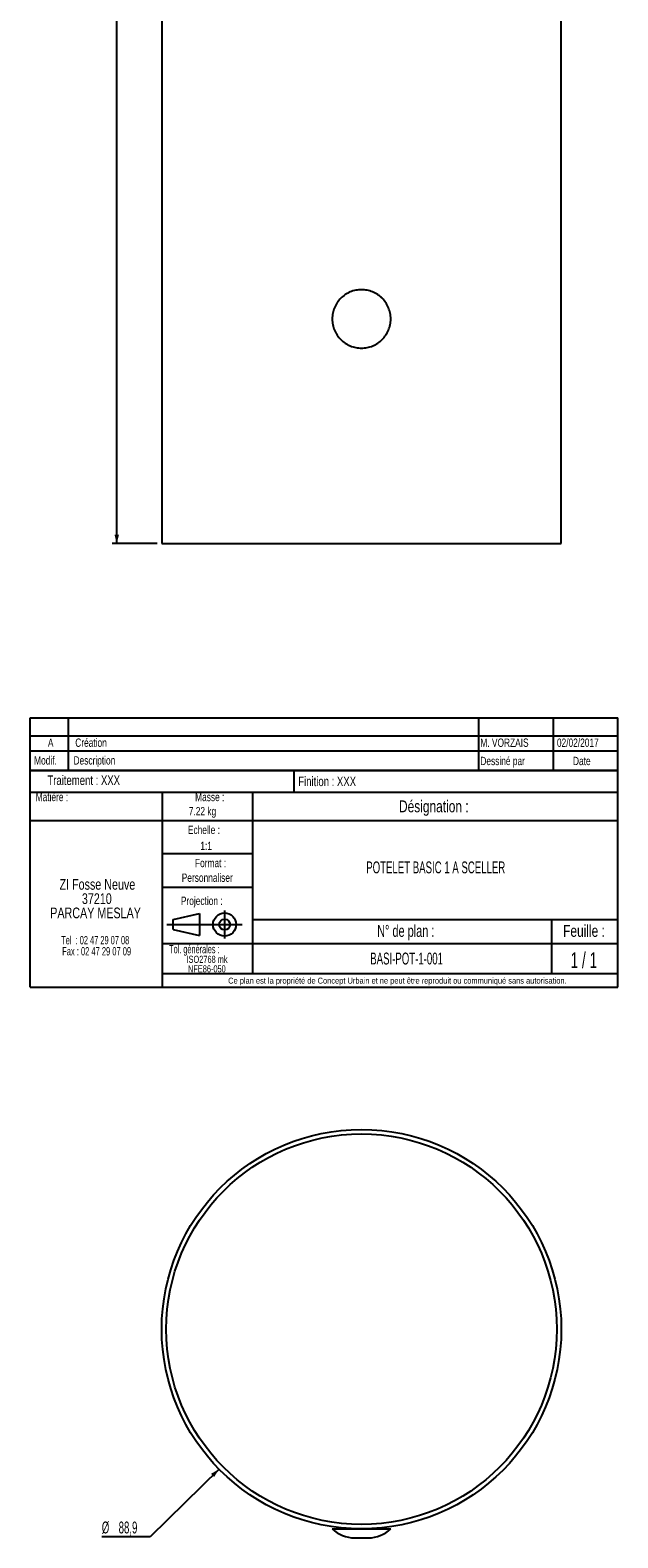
# Model space of a CAD drawing. Header units: millimetres. Extents: x 27 to 158, y 27 to 1369.
# Tile 1 of 3: x 27 to 158, y 27 to 363. Entities that reach past the tile are written whole.
import ezdxf

# ---------------------------------------------------------------- set-up
doc = ezdxf.new("R2010")
doc.units = ezdxf.units.MM
doc.layers.add('FORMAT', color=7, linetype='Continuous')
doc.styles.add('SLDTEXTSTYLE0', font='TXT', dxfattribs={"width": 0.75})
doc.styles.add('SLDTEXTSTYLE1', font='TXT', dxfattribs={"width": 0.605})
doc.styles.add('SLDTEXTSTYLE2', font='TXT', dxfattribs={"width": 0.6875})
doc.styles.add('SLDTEXTSTYLE3', font='TXT', dxfattribs={"width": 0.65})
doc.styles.add('SLDTEXTSTYLE4', font='TXT', dxfattribs={"width": 0.666667})
doc.styles.add('SLDTEXTSTYLE5', font='TXT', dxfattribs={"width": 0.675})
doc.dimstyles.new('SLDDIMSTYLE0', dxfattribs={"dimtxt": 2.568319, "dimasz": 2, "dimexe": 0, "dimexo": 0.0625, "dimgap": 0.64208, "dimtad": 1, "dimrnd": 1e-09, "dimzin": 12, "dimdsep": 46, "dimtxsty": 'SLDTEXTSTYLE1', "dimsah": 1, "dimcen": 0.09, "dimadec": 0, "dimazin": 3, "dimtfac": 1, "dimtofl": 0, "dimtmove": 0, "dimatfit": 3, "dimfxl": 1, "dimfrac": 2, "dimtolj": 1, "dimtzin": 12, "dimarcsym": 0})
doc.dimstyles.new('SLDDIMSTYLE1', dxfattribs={"dimtxt": 2.568319, "dimasz": 2, "dimexe": 0, "dimexo": 0.0625, "dimgap": 0.64208, "dimtad": 0, "dimtih": 1, "dimtoh": 1, "dimrnd": 1e-09, "dimzin": 12, "dimdsep": 46, "dimtxsty": 'SLDTEXTSTYLE1', "dimsah": 1, "dimcen": 0, "dimadec": 0, "dimazin": 3, "dimtfac": 1, "dimtofl": 0, "dimtmove": 0, "dimatfit": 3, "dimfxl": 1, "dimfrac": 2, "dimtolj": 1, "dimtzin": 12, "dimarcsym": 0})

# ---------------------------------------------------------------- blocks, each defined once
blk = doc.blocks.new('SW_NOTE_0')
at = {"layer": 'FORMAT', "color": 0, "char_height": 1.587, "attachment_point": 2, "style": 'SLDTEXTSTYLE0'}
for s, insert in [('ISO2768 mk', (5.78, 2.05)), ('NFE86-050', (5.74, -0.07))]:
    blk.add_mtext(s, dxfattribs=dict(at, insert=insert))
blk = doc.blocks.new('SW_NOTE_0_1')
at = {"layer": 'FORMAT', "color": 0, "attachment_point": 2}
for s, insert, char_height, style in [('ZI Fosse Neuve', (11.05, 3.07), 2.3813, 'SLDTEXTSTYLE0'), ('PARCAY MESLAY', (10.64, -3.28), 2.3813, 'SLDTEXTSTYLE0'), ('37210', (10.92, -0.11), 2.381, 'SLDTEXTSTYLE0'), ('Tel  : 02 47 29 07 08', (10.56, -9.61), 1.8521, 'SLDTEXTSTYLE4'), ('Fax : 02 47 29 07 09', (10.88, -12.08), 1.8521, 'SLDTEXTSTYLE5')]:
    blk.add_mtext(s, dxfattribs=dict(at, insert=insert, char_height=char_height, style=style))
blk = doc.blocks.new('_D')
at = {"layer": 'FORMAT'}
for p, q in [((56.23, 1369.24), (45.23, 1369.24)), ((46.22, 248.24), (46.22, 1369.24)), ((55.23, 248.24), (45.23, 248.24))]:
    blk.add_line(p, q, dxfattribs=at)
for points in [[(46.22, 1369.24), (45.72, 1367.24), (46.72, 1367.24)], [(46.22, 248.24), (46.72, 250.24), (45.72, 250.24)]]:
    blk.add_solid(points, dxfattribs=at)
at = {"layer": 'FORMAT', "insert": (42.81, 804.82), "char_height": 2.646, "attachment_point": 1, "rotation": 90, "style": 'SLDTEXTSTYLE1'}
blk.add_mtext('1121', dxfattribs=at)
blk = doc.blocks.new('_D_1')
at = {"layer": 'FORMAT'}
for p, q in [((68.97, 42.24), (53.62, 27.16)), ((53.62, 27.16), (42.89, 27.16))]:
    blk.add_line(p, q, dxfattribs=at)
blk.add_solid([(68.97, 42.24), (67.19, 41.19), (67.89, 40.48)], dxfattribs=at)
at = {"layer": 'FORMAT', "char_height": 2.646, "attachment_point": 1, "style": 'SLDTEXTSTYLE1'}
for s, insert in [('%%c', (42.89, 30.57)), ('88,9', (46.64, 30.57))]:
    blk.add_mtext(s, dxfattribs=dict(at, insert=insert))

msp = doc.modelspace()

# ---------------------------------------------------------------- linework, layer by layer
at = {"color": 7, "linetype": 'Continuous', "lineweight": 25}
for p, q in [((56.223, 1269.244), (56.223, 248.244)), ((145.123, 248.244), (145.123, 1269.244)), ((56.223, 248.244), (100.673, 248.244)), ((100.673, 248.244), (145.123, 248.244)), ((94.173, 29.42), (94.173, 29.408)), ((94.173, 28.942), (94.661, 28.942)), ((94.661, 28.942), (107.173, 28.942)), ((95.673, 29.225), (95.673, 29.224)), ((97.423, 29.061), (97.423, 28.942)), ((97.473, 29.058), (97.473, 28.942)), ((99.173, 26.942), (102.173, 26.942)), ((103.873, 28.942), (103.873, 29.058)), ((103.923, 28.942), (103.923, 29.061)), ((105.673, 29.217), (105.673, 29.225))]:
    msp.add_line(p, q, dxfattribs=at)
for radius in [44.45, 43.45]:
    msp.add_circle((100.673, 73.392), radius, dxfattribs=at)
for centre, start, end in [((99.173, 34.192), 226.39718, 270), ((102.173, 34.192), 270, 313.60282)]:
    msp.add_arc(centre, 7.25, start, end, dxfattribs=at)
msp.add_open_spline([(107.173, 298.244), (107.173, 297.814), (107.131, 297.391), (107.007, 296.767), (106.955, 296.561), (106.831, 296.153), (106.758, 295.95), (106.514, 295.36), (106.314, 294.987), (105.842, 294.28), (105.568, 293.947), (104.969, 293.348), (104.642, 293.079), (104.11, 292.723), (103.925, 292.612), (103.551, 292.412), (103.168, 292.231), (102.769, 292.087), (102.362, 291.963), (102.153, 291.911), (101.523, 291.786), (101.101, 291.744), (100.252, 291.744), (99.821, 291.786), (98.987, 291.952), (98.581, 292.075), (97.99, 292.319), (97.796, 292.411), (97.42, 292.613), (97.238, 292.722), (96.71, 293.074), (96.381, 293.343), (95.775, 293.949), (95.507, 294.277), (95.154, 294.804), (95.044, 294.986), (94.843, 295.362), (94.751, 295.557), (94.506, 296.147), (94.383, 296.552), (94.216, 297.386), (94.173, 297.817), (94.173, 298.666), (94.214, 299.088), (94.339, 299.718), (94.391, 299.927), (94.514, 300.334), (94.657, 300.733), (94.838, 301.117), (95.039, 301.492), (95.149, 301.677), (95.505, 302.209), (95.773, 302.536), (96.372, 303.136), (96.706, 303.41), (97.411, 303.882), (97.783, 304.082), (98.374, 304.327), (98.577, 304.4), (98.985, 304.524), (99.191, 304.576), (99.814, 304.701), (100.238, 304.744), (101.097, 304.744), (101.52, 304.702), (102.144, 304.579), (102.35, 304.527), (102.759, 304.404), (102.962, 304.331), (103.552, 304.087), (103.925, 303.888), (104.455, 303.534), (104.628, 303.406), (104.958, 303.136), (105.116, 302.993), (105.565, 302.545), (105.834, 302.218), (106.311, 301.507), (106.512, 301.131), (106.756, 300.545), (106.828, 300.345), (106.952, 299.938), (107.005, 299.729), (107.131, 299.099), (107.173, 298.674), (107.173, 298.244)], degree=3, knots=[0, 0, 0, 0, 0.03125, 0.03125, 0.046875, 0.046875, 0.0625, 0.0625, 0.09375, 0.09375, 0.125, 0.125, 0.15625, 0.15625, 0.171875, 0.171875, 0.1875, 0.203125, 0.203125, 0.21875, 0.21875, 0.25, 0.25, 0.28125, 0.28125, 0.3125, 0.3125, 0.328125, 0.328125, 0.34375, 0.34375, 0.375, 0.375, 0.40625, 0.40625, 0.421875, 0.421875, 0.4375, 0.4375, 0.46875, 0.46875, 0.5, 0.5, 0.53125, 0.53125, 0.546875, 0.546875, 0.5625, 0.578125, 0.578125, 0.59375, 0.59375, 0.625, 0.625, 0.65625, 0.65625, 0.6875, 0.6875, 0.703125, 0.703125, 0.71875, 0.71875, 0.75, 0.75, 0.78125, 0.78125, 0.796875, 0.796875, 0.8125, 0.8125, 0.84375, 0.84375, 0.859375, 0.859375, 0.875, 0.875, 0.90625, 0.90625, 0.9375, 0.9375, 0.953125, 0.953125, 0.96875, 0.96875, 1, 1, 1, 1], dxfattribs=at)
at = {"layer": 'FORMAT', "color": 7}
for p, q in [((26.952, 205.43), (26.952, 209.43)), ((26.952, 209.43), (157.711, 209.43)), ((35.501, 205.43), (35.501, 209.43)), ((143.373, 205.43), (143.373, 209.43)), ((26.952, 197.722), (26.952, 205.43)), ((26.952, 205.43), (157.711, 205.43)), ((26.952, 205.43), (157.711, 205.43)), ((35.501, 197.722), (35.501, 205.43)), ((143.373, 197.722), (143.373, 205.43)), ((26.952, 202.106), (157.711, 202.106)), ((157.711, 197.722), (26.952, 197.722)), ((26.952, 149.541), (26.952, 197.722)), ((26.952, 197.722), (157.711, 197.722)), ((85.614, 197.722), (85.614, 192.92)), ((26.952, 192.92), (157.711, 192.92)), ((56.322, 192.92), (56.322, 149.541)), ((76.432, 192.92), (76.432, 152.562)), ((26.952, 186.625), (76.432, 186.625)), ((76.432, 186.625), (157.711, 186.625)), ((56.322, 179.234), (76.432, 179.234)), ((56.322, 171.774), (76.432, 171.774)), ((58.743, 164.55), (64.641, 165.909)), ((58.743, 162.352), (58.743, 164.55)), ((64.641, 165.909), (64.641, 160.993)), ((64.641, 165.909), (64.641, 160.993)), ((70.222, 166.565), (70.222, 160.366)), ((76.432, 164.56), (157.711, 164.56)), ((142.917, 164.56), (142.917, 152.562)), ((57.384, 163.451), (74.154, 163.451)), ((58.743, 162.352), (64.641, 160.993)), ((56.322, 159.255), (157.711, 159.255)), ((56.322, 152.562), (157.711, 152.562))]:
    msp.add_line(p, q, dxfattribs=at)
at = {"layer": 'FORMAT'}
for p, q in [((126.698, 209.43), (126.698, 197.722)), ((157.711, 149.541), (157.711, 209.43)), ((26.952, 149.541), (157.711, 149.541))]:
    msp.add_line(p, q, dxfattribs=at)
at = {"layer": 'FORMAT', "color": 7}
for radius in [2.574, 1.214]:
    msp.add_circle((70.222, 163.451), radius, dxfattribs=at)

# ---------------------------------------------------------------- block references
at = {"layer": 'FORMAT'}
for name, p in [('SW_NOTE_0_1', (30.865, 170.51)), ('SW_NOTE_0', (60.527, 154.454))]:
    msp.add_blockref(name, p, dxfattribs=at)

# ---------------------------------------------------------------- texts
for s, insert, char_height, attachment_point, style in [('A', (31.519, 204.855), 1.852, 2, 'SLDTEXTSTYLE0'), ('Création', (36.987, 204.855), 1.8521, 1, 'SLDTEXTSTYLE0'), ('M. VORZAIS', (127.122, 204.854), 1.8521, 1, 'SLDTEXTSTYLE0'), ('02/02/2017', (144.16, 204.854), 1.8521, 1, 'SLDTEXTSTYLE0'), ('Modif.', (27.829, 200.907), 1.8521, 1, 'SLDTEXTSTYLE0'), ('Description', (36.602, 200.907), 1.85208, 1, 'SLDTEXTSTYLE0'), ('Dessiné par', (127.122, 200.783), 1.85208, 1, 'SLDTEXTSTYLE0'), ('Date', (147.73, 200.783), 1.8521, 1, 'SLDTEXTSTYLE0'), ('Traitement : XXX', (30.787, 196.627), 2.11667, 1, 'SLDTEXTSTYLE0'), ('Finition : XXX', (86.6, 196.373), 2.11667, 1, 'SLDTEXTSTYLE0'), ('Matière :', (28.175, 192.761), 1.8521, 1, 'SLDTEXTSTYLE0'), ('Masse :', (66.91, 192.761), 1.8521, 2, 'SLDTEXTSTYLE0'), ('Désignation :', (116.768, 191.081), 2.64583, 2, 'SLDTEXTSTYLE0'), ('7.22 kg', (62.248, 189.615), 1.8521, 1, 'SLDTEXTSTYLE0'), ('Echelle :', (62.053, 185.446), 1.8521, 1, 'SLDTEXTSTYLE0'), ('1:1', (64.815, 181.89), 1.8521, 1, 'SLDTEXTSTYLE0'), ('Format :', (67.086, 178.066), 1.8521, 2, 'SLDTEXTSTYLE0'), ('Personnaliser', (66.354, 174.801), 1.85208, 2, 'SLDTEXTSTYLE0'), ('POTELET BASIC 1 A SCELLER', (117.198, 177.492), 2.64583, 2, 'SLDTEXTSTYLE1'), ('Projection :', (60.492, 169.655), 1.85208, 1, 'SLDTEXTSTYLE0'), ('N° de plan :', (110.527, 163.351), 2.64583, 2, 'SLDTEXTSTYLE2'), ('Feuille :', (150.181, 163.351), 2.6458, 2, 'SLDTEXTSTYLE0'), ('Tol. générales :', (57.87, 158.903), 1.85208, 1, 'SLDTEXTSTYLE1'), ('BASI-POT-1-001', (110.711, 157.204), 2.64583, 2, 'SLDTEXTSTYLE1'), ('1 / 1', (150.147, 157.277), 3.5, 2, 'SLDTEXTSTYLE3'), ('Ce plan est la propriété de Concept Urbain et ne peut être reproduit ou communiqué sans autorisation.', (108.672, 151.624), 1.322917, 2, 'SLDTEXTSTYLE0')]:
    msp.add_mtext(s, dxfattribs=dict(at, insert=insert, char_height=char_height, attachment_point=attachment_point, style=style))

# ---------------------------------------------------------------- dimensions: what is measured, and where the dimension line sits
dim = msp.add_linear_dim(base=(46.223, 1369.244), p1=(56.223, 248.244), p2=(57.223, 1369.244), angle=90, dimstyle='SLDDIMSTYLE0', dxfattribs=at)
dim.commit()
dim.dimension.update_dxf_attribs({"geometry": '_D', "text_midpoint": (46.223, 808.744), "dimtype": 160})
dim = msp.add_diameter_dim_2p(p1=(132.377, 104.548), p2=(68.969, 42.237), dimstyle='SLDDIMSTYLE1', dxfattribs=at)
dim.commit()
dim.dimension.update_dxf_attribs({"geometry": '_D_1', "text_midpoint": (48.194, 29.294), "dimtype": 163})

doc.saveas('drawing.dxf')
